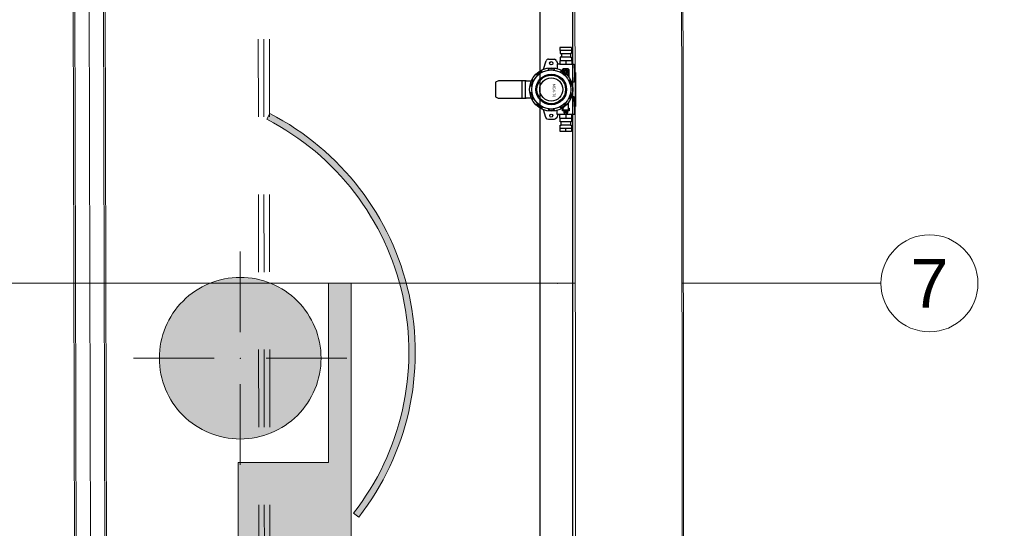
# Model space of a CAD drawing. Header units: millimetres. Extents: x -70539 to 23478, y -51814 to 44720.
# Tile 238 of 256: x -33950 to -30906, y 23023 to 24596. Entities that reach past the tile are written whole.
import ezdxf
from ezdxf.enums import TextEntityAlignment as Align

# ---------------------------------------------------------------- set-up
doc = ezdxf.new("R2010")
doc.units = ezdxf.units.MM
doc.set_wipeout_variables(frame=1)
doc.linetypes.add('A.01 RZUT PARTERU$0$Przerywana', pattern=[48, 24, -24])
doc.linetypes.add('A.01 RZUT PARTERU$0$Wipeout_Contour', pattern=[100, 0, -100])
for name, color, linetype, lineweight, true_color in [('A.01 RZUT PARTERU$0$00 - odbojniki_Nr_pióra__95', 7, 'Continuous', 20, 0x7c7c7c), ('A.01 RZUT PARTERU$0$00 - SUFIT Z BLACHY_Nr_pióra__95', 7, 'Continuous', 13, 0x7c7c7c), ('A.01 RZUT PARTERU$0$01 - myjnia_Nr_pióra__95', 7, 'Continuous', 20, 0x7c7c7c), ('A.01 RZUT PARTERU$0$410-K Osie główne_Nr_pióra__95', 7, 'Continuous', 20, 0x7c7c7c), ('A.01 RZUT PARTERU$0$420-K Ściany_Nr_pióra__95', 7, 'Continuous', 20, 0x7c7c7c), ('A.01 RZUT PARTERU$0$460 - Stropy_Nr_pióra__95', 7, 'Continuous', 13, 0x7c7c7c)]:
    doc.layers.add(name, color=color, linetype=linetype, lineweight=lineweight, true_color=true_color)
for name, color, linetype, lineweight in [('A.01 RZUT PARTERU$0$201-A Ppoż_Nr_pióra__31', 1, 'Continuous', 30), ('A.01 RZUT PARTERU$0$410-K Osie główne_Nr_pióra__1', 7, 'Continuous', 20), ('XREF', 8, 'Continuous', 9)]:
    doc.layers.add(name, color=color, linetype=linetype, lineweight=lineweight)
doc.layers.add('A.01 RZUT PARTERU$0$420-K Ściany', color=7, linetype='Continuous')
doc.layers.add('ALTER_detekcja_gazu', color=6, linetype='Continuous')
doc.styles.add('A.01 RZUT PARTERU$0$STYL_AUTOMATYCZNY_2', font='arial.ttf')
doc.styles.get("Standard").update_dxf_attribs({"font": 'arial.ttf'})
doc.linetypes.add('A.01 RZUT PARTERU$0$PPOZ REI 60', pattern='A,0,[1,A.01 RZUT PARTERU1.Shx,S=1.984127,R=0,X=0,Y=0],-400,0', length=400)

# ---------------------------------------------------------------- blocks, each defined once
blk = doc.blocks.new('A$C24A855FB')
at = {"color": 5}
for p, q in [((235.4, 260.7), (199.6, 260.7)), ((199.6, 260.7), (199.6, 250.7)), ((199.6, 250.7), (200.5, 250.7)), ((200.5, 250.7), (200.5, 241.2)), ((234.8, 250.6), (200.5, 250.6)), ((235.4, 250.6), (234.8, 250.6)), ((234.8, 250.6), (234.8, 241.3)), ((235.4, 260.7), (235.4, 250.6)), ((148.8, 193), (157.1, 219.4)), ((164.6, 224), (182.7, 223.8)), ((189, 218.9), (192.9, 208.5)), ((200.3, 219), (199.3, 219)), ((199.3, 219), (199.3, 208.5)), ((203.8, 230.6), (200.3, 230.6)), ((200.3, 230.6), (200.3, 219)), ((235.1, 219.2), (200.3, 219.2)), ((200.5, 241.2), (203.8, 241.2)), ((203.8, 241.2), (203.8, 230.6)), ((203.8, 241.2), (231.7, 241.2)), ((231.7, 230.7), (203.8, 230.7)), ((217.7, 219.2), (217.7, 208.5)), ((234.8, 241.3), (231.7, 241.3)), ((231.7, 241.3), (231.7, 230.7)), ((231.7, 230.7), (235.1, 230.7)), ((235.1, 230.7), (235.1, 219.2)), ((235.1, 219.2), (235.8, 219.2)), ((235.8, 219.2), (235.8, 208.5)), ((143.6, 183.4), (143.3, 190.7)), ((164.7, 190.3), (161.6, 196.5)), ((183.9, 196.4), (180.1, 190.3)), ((191.2, 208.5), (191.1, 194.8)), ((199.3, 208.5), (191.2, 208.5)), ((199.3, 208.5), (235.8, 208.5)), ((202.5, 190.4), (201.1, 183.7)), ((210.7, 194.2), (206.8, 191.1)), ((206.8, 191.1), (206.8, 188)), ((210.7, 194.2), (210.6, 185.6)), ((224.7, 194.2), (210.7, 194.2)), ((215.9, 188.3), (214, 185.3)), ((214, 185.3), (216.1, 181.9)), ((219.6, 188.3), (215.9, 188.3)), ((219.5, 181.9), (221.3, 185)), ((221.3, 185), (219.6, 188.3)), ((228.1, 191.2), (224.7, 194.2)), ((224.7, 194.2), (224.7, 172.6)), ((228.1, 168), (228.1, 191.2)), ((235.8, 208.5), (243.6, 208.5)), ((243.6, 208.5), (244.6, 182.6)), ((244.6, 182.6), (243.8, 153.1)), ((244.6, 182.6), (248, 182.5)), ((9.2, 157.5), (0, 153.2)), ((0, 153.2), (0, 107.2)), ((95.2, 157.5), (9.2, 157.5)), ((81.2, 157.5), (81.2, 103.5)), ((91.7, 157.5), (91.7, 103.5)), ((96.2, 155.8), (95.2, 157.5)), ((110.6, 155.8), (96.2, 155.8)), ((113.3, 161.6), (118.1, 156.5)), ((131.8, 174.9), (124.9, 177.4)), ((220.1, 177.7), (214.4, 174.1)), ((216.1, 181.9), (219.5, 181.9)), ((231.9, 161.7), (227, 156.7)), ((243.8, 153.1), (235.7, 153)), ((248, 182.5), (247.9, 78.1)), ((113.3, 141.8), (106.3, 140.1)), ((239, 139.9), (231.9, 142)), ((0, 107.2), (8.8, 103.5)), ((8.8, 103.5), (95, 103.5)), ((95, 103.5), (96.3, 104.8)), ((96.3, 104.8), (110.6, 104.8)), ((113.1, 119.5), (106.4, 120.1)), ((117.9, 104.6), (113.6, 98.5)), ((232.2, 99.6), (227.2, 104.4)), ((238.9, 120.5), (231.9, 118.4)), ((243.6, 108.1), (235.8, 108.1)), ((244.4, 77.7), (243.6, 108.1)), ((131.2, 86.3), (125, 83.2)), ((143.7, 77.3), (143, 70.2)), ((155.6, 43.4), (148.9, 67.7)), ((164.9, 70.4), (161.8, 64.2)), ((183.6, 64.2), (180.9, 70.5)), ((191.3, 52.6), (191.2, 66)), ((202.8, 70.5), (201.1, 77)), ((207.7, 64.5), (207.7, 72.2)), ((207.7, 72.2), (210.2, 72.2)), ((227.5, 64.5), (207.7, 64.5)), ((209.8, 66.6), (209.8, 72.2)), ((225.2, 66.6), (209.8, 66.6)), ((210.2, 72.2), (210.2, 74.9)), ((223.7, 63), (211.6, 63)), ((211.6, 63), (211.6, 58.5)), ((221.2, 84.2), (214.6, 86.9)), ((223.7, 58.6), (223.7, 63)), ((225.2, 88.8), (225.2, 72.1)), ((225.2, 72.1), (227.5, 72.1)), ((225.2, 72.1), (225.2, 66.6)), ((227.5, 72.1), (227.5, 64.5)), ((247.9, 78.1), (244.4, 77.7)), ((244.4, 77.7), (244.4, 52.6)), ((160.3, 38.7), (155.6, 43.4)), ((164, 37.3), (160.3, 38.7)), ((182, 37.3), (164, 37.3)), ((185.9, 39.1), (182, 37.3)), ((189.6, 42.7), (185.9, 39.1)), ((193.1, 52.6), (189.6, 42.7)), ((244.4, 52.6), (191.3, 52.6)), ((199.4, 41.8), (199.4, 52.6)), ((200.2, 41.8), (199.4, 41.8)), ((200.2, 30.3), (200.2, 41.8)), ((200.2, 41.8), (234.8, 41.8)), ((211.6, 58.5), (216.6, 58.5)), ((216.6, 58.5), (216.6, 60.8)), ((216.6, 60.8), (218.9, 60.8)), ((217.5, 52.6), (217.5, 41.8)), ((218.9, 60.8), (218.9, 58.6)), ((218.9, 58.6), (223.7, 58.6)), ((235.3, 41.9), (234.8, 41.9)), ((234.8, 41.9), (234.8, 30.1)), ((235.3, 52.6), (235.3, 41.9)), ((199.8, 0), (199.8, 10.7)), ((199.8, 10.7), (200.5, 10.7)), ((235.7, 0), (199.8, 0)), ((203.3, 30.3), (200.2, 30.3)), ((200.5, 10.7), (200.5, 19.6)), ((200.5, 19.6), (203.3, 19.6)), ((200.5, 10.7), (234.8, 10.7)), ((203.3, 19.6), (203.3, 30.3)), ((231.7, 30.1), (203.3, 30.1)), ((231.7, 19.6), (203.3, 19.6)), ((217.7, 0), (217.7, 10.7)), ((234.8, 30.1), (231.7, 30.1)), ((231.7, 30.1), (231.7, 19.6)), ((231.7, 19.6), (234.8, 19.6)), ((234.8, 19.6), (234.8, 10.5)), ((234.8, 10.5), (235.7, 10.5)), ((235.7, 10.5), (235.7, 0))]:
    blk.add_line(p, q, dxfattribs=at)
for centre, radius in [((172.6, 211.6), 5.22), ((172.6, 130.4), 67), ((172.6, 130.4), 60.4), ((172.6, 130.4), 47.4), ((172.6, 130.4), 44.1), ((172.6, 130.4), 35.7), ((172.5, 49.6), 4.74)]:
    blk.add_circle(centre, radius, dxfattribs=at)
for centre, radius, start, end in [((164.6, 215.6), 8.46, 90.2005, 152.9772), ((180.1, 213.9), 10.3, 29.6052, 75.1204), ((172.6, 130.4), 63.6, 117.2649, 133.9624), ((172.6, 130.4), 63.6, 81.5847, 98.4864), ((172.6, 130.4), 63.6, 45.5785, 62.7033), ((217.6, 185.1), 5.99, 279.4141, 181.6982), ((172.6, 130.4), 63.6, 153.2977, 170.35), ((172.6, 130.4), 63.6, 9.6017, 26.8372), ((172.6, 130.4), 63.6, 189.5673, 206.7909), ((172.6, 130.4), 63.6, 333.6103, 350.0875), ((172.6, 130.4), 63.6, 225.7214, 242.5942), ((172.6, 130.4), 63.6, 261.7122, 278.6344), ((172.6, 130.4), 63.6, 297.4264, 315.2826)]:
    blk.add_arc(centre, radius, start, end, dxfattribs=at)
at = {"color": 5, "insert": (185.3, 156.7), "char_height": 8, "width": 56.088, "attachment_point": 1, "rotation": 270}
blk.add_mtext('\\pxqc; MGX-70', dxfattribs=at)
blk = doc.blocks.new('A.01 RZUT PARTERU')
at = {"layer": 'A.01 RZUT PARTERU$0$01 - myjnia_Nr_pióra__95', "linetype": 'Continuous', "lineweight": 5}
for points in [[(555.92, 1761.53, 0.46914), (528.45, 1886.31), (527.54, 1884.53, -0.46914), (554.34, 1762.75)], [(494.27, 1810.66, 0.414214), (519.27, 1785.66, 0.414214), (544.27, 1810.66, 0.414214), (519.27, 1835.66, 0.414214)], [(553.6, 1778.37), (553.6, 1833.89), (546.6, 1833.89), (546.6, 1778.37)], [(553.6, 1694.59), (553.6, 1778.37), (518.6, 1778.37), (518.6, 1694.59)]]:
    blk.add_hatch(color=8, dxfattribs=at).paths.add_polyline_path(points)
at = {"color": 8, "lineweight": 5}
for p, q in [((466.85, 2515.8), (472.02, 183.56)), ((466.85, 2515.8), (472.02, 183.56)), ((480.91, 183.58), (475.74, 2515.82)), ((480.91, 183.58), (475.74, 2515.82))]:
    blk.add_line(p, q, dxfattribs=at)
at = {"layer": 'A.01 RZUT PARTERU$0$00 - odbojniki_Nr_pióra__95', "color": 8, "linetype": 'Continuous', "lineweight": 5}
for p, q in [((466.35, 2515.8), (471.52, 183.55)), ((466.35, 2515.8), (471.52, 183.55)), ((466.85, 2515.8), (472.02, 183.56)), ((466.85, 2515.8), (472.02, 183.56)), ((471.29, 2515.81), (476.46, 183.57)), ((471.29, 2515.81), (476.46, 183.57)), ((480.91, 183.58), (475.74, 2515.82)), ((480.91, 183.58), (475.74, 2515.82)), ((481.41, 183.58), (476.24, 2515.82)), ((481.41, 183.58), (476.24, 2515.82))]:
    blk.add_line(p, q, dxfattribs=at)
at = {"layer": 'A.01 RZUT PARTERU$0$00 - SUFIT Z BLACHY_Nr_pióra__95', "color": 8, "linetype": 'A.01 RZUT PARTERU$0$Przerywana', "lineweight": 5}
for p, q in [((526.82, 61.31), (524.21, 2517.59)), ((528.54, 61.31), (525.92, 2517.6)), ((530.26, 61.32), (527.64, 2517.6))]:
    blk.add_line(p, q, dxfattribs=at)
at = {"layer": 'A.01 RZUT PARTERU$0$01 - myjnia_Nr_pióra__95', "color": 8, "linetype": 'Continuous', "lineweight": 5}
for p, q in [((519.27, 1818.66), (519.27, 1843.66)), ((511.27, 1810.66), (486.27, 1810.66)), ((527.27, 1810.66), (552.27, 1810.66)), ((519.27, 1802.66), (519.27, 1777.66))]:
    blk.add_line(p, q, dxfattribs=at)
at = {"layer": 'A.01 RZUT PARTERU$0$01 - myjnia_Nr_pióra__95', "color": 8, "linetype": 'Continuous', "lineweight": 5, "flags": 128}
for points in [[(528.45, 1886.31), (527.54, 1884.53)], [(553.6, 1833.89), (546.6, 1833.89)], [(546.6, 1833.89), (546.6, 1778.37)], [(553.6, 1778.37), (553.6, 1833.89)], [(546.6, 1778.37), (518.6, 1778.37)], [(518.6, 1778.37), (518.6, 1694.59)], [(553.6, 1694.59), (553.6, 1778.37)], [(554.34, 1762.75), (555.92, 1761.53)]]:
    blk.add_lwpolyline(points, dxfattribs=at)
blk.add_lwpolyline([(494.27, 1810.66, 0.414214), (519.27, 1785.66, 0.414214), (544.27, 1810.66, 0.414214), (519.27, 1835.66, 0.414214)], format="xyb", close=True, dxfattribs=at)
at = {"layer": 'A.01 RZUT PARTERU$0$01 - myjnia_Nr_pióra__95', "color": 8, "linetype": 'Continuous', "lineweight": 5}
for radius in [81.07, 83.07]:
    blk.add_arc((490.33, 1812.5), radius, 322.1456, 62.6783, dxfattribs=at)
blk.add_point((519.27, 1810.66), dxfattribs=at)
at = {"layer": 'A.01 RZUT PARTERU$0$201-A Ppoż_Nr_pióra__31', "color": 8, "linetype": 'A.01 RZUT PARTERU$0$PPOZ REI 60', "lineweight": 5}
blk.add_line((641.51, 2288.49), (641.51, -3.9), dxfattribs=at)
at = {"layer": 'A.01 RZUT PARTERU$0$410-K Osie główne_Nr_pióra__95', "color": 8, "linetype": 'Continuous', "lineweight": 5}
for p, q in [((642.06, 3003), (642.06, 22.12)), ((6.13, 1833.81), (617.33, 1833.81)), ((617.33, 1833.81), (717.33, 1833.81))]:
    blk.add_line(p, q, dxfattribs=at)
blk.add_circle((732.33, 1833.81), 15, dxfattribs=at)
blk.add_point((617.33, 1833.81), dxfattribs=at)
blk.add_point((617.33, 1833.81), dxfattribs=at)
at = {"layer": 'A.01 RZUT PARTERU$0$410-K Osie główne_Nr_pióra__1', "color": 8, "lineweight": 5, "style": 'A.01 RZUT PARTERU$0$STYL_AUTOMATYCZNY_2'}
blk.add_text('7', height=15, dxfattribs=at).set_placement((732.33, 1841.31), align=Align.TOP_CENTER)
at = {"color": 8, "linetype": 'A.01 RZUT PARTERU$0$Wipeout_Contour', "lineweight": 5, "ltscale": 6017.385693}
blk.add_wipeout([(655.29, 2276.77), (622.29, 2276.77), (625.07, 59.14), (658.07, 59.1)], dxfattribs=at).dxf.layer = 'A.01 RZUT PARTERU$0$420-K Ściany'
at = {"layer": 'A.01 RZUT PARTERU$0$420-K Ściany_Nr_pióra__95', "color": 8, "linetype": 'Continuous', "lineweight": 5, "flags": 128}
for points in [[(622.29, 2276.77), (625.07, 59.14)], [(658.07, 59.1), (655.29, 2276.77)]]:
    blk.add_lwpolyline(points, dxfattribs=at)
at = {"layer": 'A.01 RZUT PARTERU$0$460 - Stropy_Nr_pióra__95', "color": 8, "linetype": 'Continuous', "lineweight": 5, "flags": 128}
blk.add_lwpolyline([(6.75, 7.87), (658.57, 7.05), (655.73, 2276.77), (1099.75, 2276.77), (1099.75, 2747.25), (655.14, 2747.25), (654.75, 3058.7), (10.58, 3058.7)], close=True, dxfattribs=at)

msp = doc.modelspace()

# ---------------------------------------------------------------- block references
at = {"layer": 'XREF', "xscale": 10, "yscale": 10, "zscale": 10}
msp.add_blockref('A.01 RZUT PARTERU', (-38460.6, 5442.3), dxfattribs=at)

# ---------------------------------------------------------------- next in the draw order: linework, layer by layer
msp.add_lwpolyline([(-32240.4, 35380.9), (-32240.4, 6166.7), (-32340.4, 6166.7), (-32340.4, 35380.9), (-32240.4, 35380.9)])

# ---------------------------------------------------------------- next in the draw order: block references
at = {"layer": 'ALTER_detekcja_gazu'}
msp.add_blockref('A$C24A855FB', (-32479, 24249.5), dxfattribs=at)

doc.saveas('drawing.dxf')
